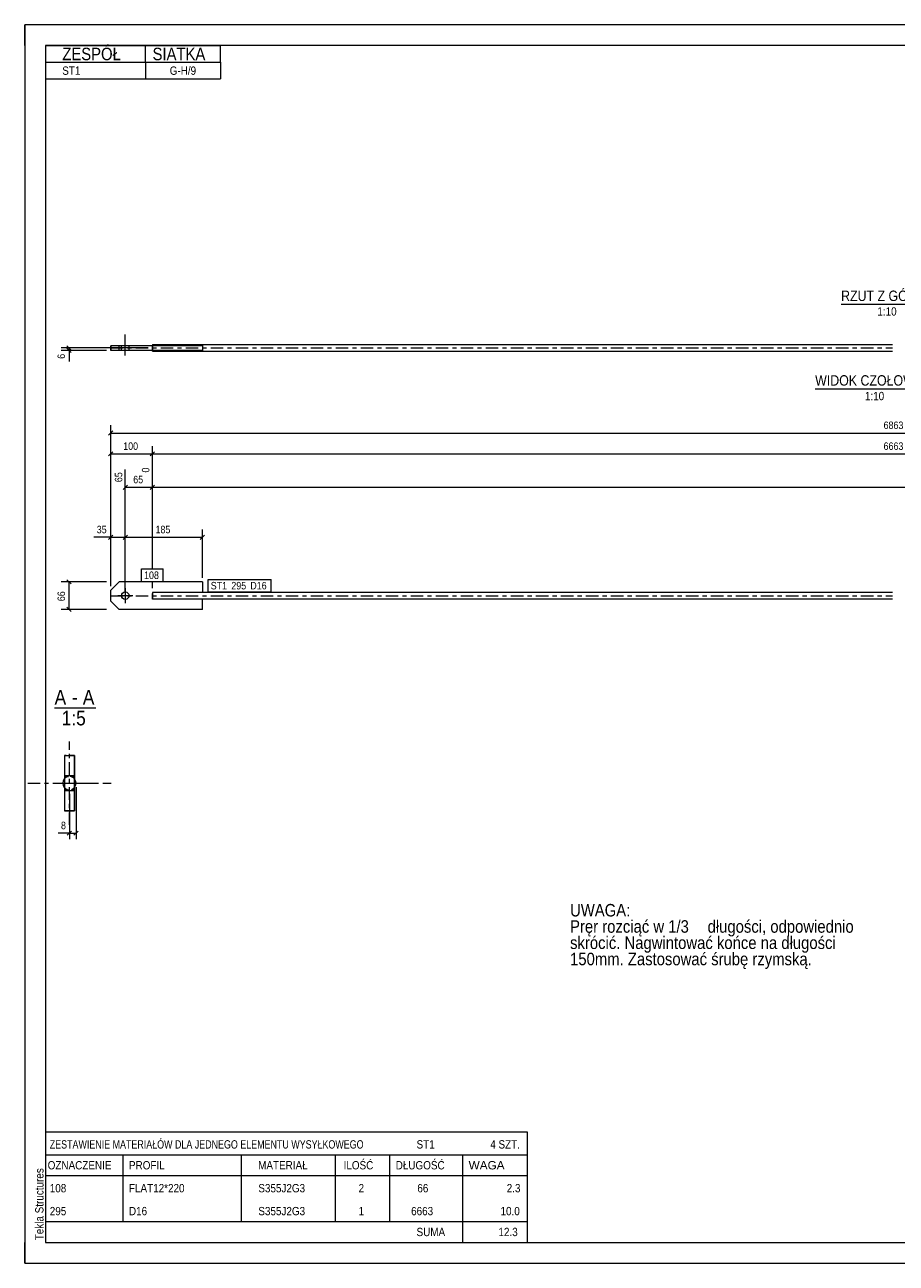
# Model space of a CAD drawing. Header units: millimetres. Extents: x 0 to 420, y 0 to 297.
# Tile 1 of 2: x 0 to 209, y 0 to 297. Entities that reach past the tile are written whole.
import ezdxf

# ---------------------------------------------------------------- set-up
doc = ezdxf.new("R2010")
doc.units = ezdxf.units.MM
for name, pattern in [('XKITLINE00', [0]), ('XKITLINE01', [4, 1, -1, 1, -1]), ('XKITLINE03', [6, 3, -1, 1, -1])]:
    doc.linetypes.add(name, pattern=pattern)
for name, color, linetype, lineweight in [('Arkusz rysunku', 3, 'Continuous', 0), ('Element', 2, 'Continuous', 0), ('Inny typ obiektu', 7, 'Continuous', 0), ('Tekst', 7, 'Continuous', 0), ('Wymiar', 4, 'Continuous', 0), ('Znak elementu', 2, 'Continuous', 0), ('Śruba', 3, 'Continuous', 0)]:
    doc.layers.add(name, color=color, linetype=linetype, lineweight=lineweight)
doc.styles.add('ARIAL', font='ARIAL.TTF')

msp = doc.modelspace()

# ---------------------------------------------------------------- linework, layer by layer
at = {"layer": 'Arkusz rysunku', "linetype": 'XKITLINE00', "lineweight": 0}
for p, q in [((420, 297), (0, 297)), ((0, 297), (0, 0)), ((0, 292), (0, 297)), ((5, 297), (0, 297)), ((415, 292), (5, 292)), ((5, 292), (5, 5)), ((0, 0), (0, 5)), ((5, 5), (415, 5)), ((0, 0), (420, 0))]:
    msp.add_line(p, q, dxfattribs=at)
at = {"layer": 'Element', "linetype": 'XKITLINE00', "lineweight": 0}
for p, q in [((20.62, 220.1), (20.62, 218.9)), ((20.62, 220.1), (42.62, 220.1)), ((22.62, 218.9), (22.62, 220.1)), ((30.62, 220.3), (208.22, 220.3)), ((30.62, 220.3), (30.62, 220.19)), ((30.62, 220.19), (30.62, 220.1)), ((42.62, 220.1), (42.62, 218.9)), ((42.62, 218.9), (20.62, 218.9)), ((30.62, 218.7), (30.62, 218.9)), ((30.62, 218.7), (208.22, 218.7)), ((20.62, 161.39), (22.62, 163.39)), ((42.62, 163.39), (22.62, 163.39)), ((42.62, 163.39), (42.62, 160.89)), ((20.62, 158.79), (20.62, 161.39)), ((30.62, 160.89), (30.62, 160.59)), ((42.62, 160.89), (30.62, 160.89)), ((30.62, 160.59), (30.62, 159.69)), ((208.22, 160.89), (42.62, 160.89)), ((22.62, 156.79), (20.62, 158.79)), ((30.62, 159.69), (30.62, 159.6)), ((30.62, 159.29), (30.62, 159.6)), ((42.62, 159.29), (30.62, 159.29)), ((208.22, 159.29), (42.62, 159.29)), ((42.62, 156.79), (42.62, 159.29)), ((42.62, 156.79), (22.62, 156.79)), ((9.5, 121.73), (9.5, 108.53)), ((9.5, 121.73), (11.9, 121.73)), ((9.5, 121.73), (9.5, 108.53)), ((9.5, 121.73), (11.9, 121.73)), ((11.9, 121.73), (11.9, 108.53)), ((11.9, 108.53), (11.9, 121.73)), ((11.9, 108.53), (9.5, 108.53)), ((9.5, 108.53), (11.9, 108.53))]:
    msp.add_line(p, q, dxfattribs=at)
at = {"layer": 'Element', "linetype": 'XKITLINE01', "lineweight": 0}
for p, q in [((20.62, 218.9), (20.62, 220.1)), ((22.62, 218.9), (22.62, 220.1)), ((30.62, 220.19), (30.62, 218.9)), ((30.62, 220.1), (30.62, 218.9)), ((30.62, 218.9), (30.62, 220.1)), ((42.62, 160.89), (30.62, 160.89)), ((30.62, 160.89), (30.62, 160.59)), ((30.62, 159.6), (30.62, 160.59)), ((30.62, 159.6), (30.62, 159.29)), ((42.62, 159.29), (30.62, 159.29)), ((11.9, 121.73), (9.5, 121.73)), ((11.9, 116.73), (9.5, 116.73)), ((9.5, 116.73), (11.9, 116.73)), ((9.5, 113.53), (11.9, 113.53)), ((9.5, 113.53), (11.9, 113.53)), ((9.5, 108.53), (11.9, 108.53))]:
    msp.add_line(p, q, dxfattribs=at)
at = {"layer": 'Element', "linetype": 'XKITLINE03', "lineweight": 0}
for p, q in [((20.62, 219.5), (208.22, 219.5)), ((20.62, 160.09), (208.22, 160.09)), ((10.7, 105.13), (10.7, 125.13)), ((0.7, 115.13), (20.7, 115.13))]:
    msp.add_line(p, q, dxfattribs=at)
at = {"layer": 'Element', "linetype": 'XKITLINE00', "lineweight": 0}
for start, end in [(140.6014, 219.3986), (320.6014, 39.3986)]:
    msp.add_arc((10.7, 115.13), 1.6, start, end, dxfattribs=at)
at = {"layer": 'Element', "linetype": 'XKITLINE01', "lineweight": 0}
for start, end in [(39.3986, 140.6014), (219.3986, 320.6014)]:
    msp.add_arc((10.7, 115.13), 1.6, start, end, dxfattribs=at)
at = {"layer": 'Inny typ obiektu', "linetype": 'XKITLINE00', "lineweight": 0}
for p, q in [((5, 292), (47, 292)), ((5, 292), (5, 288)), ((29, 288), (29, 292)), ((47, 288), (47, 292)), ((5, 288), (47, 288)), ((5, 288), (5, 284)), ((29, 288), (29, 284)), ((47, 288), (47, 284)), ((5, 284), (47, 284)), ((195.86, 230), (218.46, 230)), ((189.63, 209.71), (218.71, 209.71)), ((7.16, 133.23), (17.04, 133.23)), ((5, 31.5), (5, 26)), ((5, 31.5), (120.5, 31.5)), ((120.5, 31.5), (120.5, 26)), ((5, 26), (5, 21)), ((5, 26), (120.5, 26)), ((23.5, 26), (23.5, 21)), ((52, 21), (52, 26)), ((74.5, 26), (74.5, 21)), ((87.5, 26), (87.5, 21)), ((105, 26), (105, 21)), ((120.5, 26), (120.5, 21)), ((5, 21), (120.5, 21)), ((5, 21), (5, 15.5)), ((23.5, 21), (23.5, 15.5)), ((52, 15.5), (52, 21)), ((74.5, 21), (74.5, 15.5)), ((87.5, 21), (87.5, 15.5)), ((105, 21), (105, 15.5)), ((120.5, 21), (120.5, 15.5)), ((5, 15.5), (5, 10)), ((23.5, 15.5), (23.5, 10)), ((52, 10), (52, 15.5)), ((74.5, 15.5), (74.5, 10)), ((87.5, 15.5), (87.5, 10)), ((105, 15.5), (105, 10)), ((120.5, 15.5), (120.5, 10)), ((5, 10), (5, 5)), ((5, 10), (120.5, 10)), ((105, 10), (105, 5)), ((120.5, 10), (120.5, 5)), ((5, 5), (120.5, 5))]:
    msp.add_line(p, q, dxfattribs=at)
at = {"layer": 'Wymiar', "linetype": 'XKITLINE00', "lineweight": 0}
for p, q in [((10.11, 220.01), (11.13, 218.99)), ((29.62, 219.5), (8.76, 219.5)), ((19.62, 218.9), (8.76, 218.9)), ((10.11, 219.41), (11.13, 218.39)), ((10.62, 218.9), (10.62, 219.5)), ((10.62, 218.9), (10.62, 216.21)), ((10.62, 218.9), (10.62, 216.21)), ((21.13, 199.6), (20.11, 198.59)), ((20.62, 162.39), (20.62, 200.95)), ((20.62, 199.09), (396.82, 199.09)), ((21.13, 194.6), (20.11, 193.59)), ((20.62, 162.39), (20.62, 195.95)), ((20.62, 194.09), (30.62, 194.09)), ((31.13, 194.6), (30.11, 193.59)), ((31.13, 194.6), (30.11, 193.59)), ((30.62, 166.49), (30.62, 195.95)), ((30.62, 166.49), (30.62, 195.95)), ((30.62, 194.09), (386.82, 194.09)), ((24.12, 161.09), (24.12, 190.38)), ((30.62, 166.49), (30.62, 190.95)), ((30.62, 166.49), (30.62, 190.95)), ((24.63, 186.6), (23.61, 185.59)), ((24.12, 186.09), (30.62, 186.09)), ((31.13, 186.6), (30.11, 185.59)), ((31.13, 186.6), (30.11, 185.59)), ((30.62, 186.09), (393.32, 186.09)), ((20.62, 162.39), (20.62, 175.95)), ((24.12, 161.09), (24.12, 175.95)), ((24.12, 161.09), (24.12, 175.95)), ((42.62, 164.39), (42.62, 175.95)), ((20.62, 174.09), (16.6, 174.09)), ((20.62, 174.09), (16.6, 174.09)), ((21.13, 174.6), (20.11, 173.59)), ((20.62, 174.09), (24.12, 174.09)), ((24.63, 174.6), (23.61, 173.59)), ((24.63, 174.6), (23.61, 173.59)), ((24.12, 174.09), (42.62, 174.09)), ((43.13, 174.6), (42.11, 173.59)), ((19.62, 163.39), (8.76, 163.39)), ((10.11, 163.9), (11.13, 162.89)), ((10.62, 156.79), (10.62, 163.39)), ((30.62, 161.89), (30.62, 163.49)), ((30.62, 161.89), (30.62, 163.49)), ((30.62, 161.89), (30.62, 163.49)), ((30.62, 161.89), (30.62, 163.49)), ((19.62, 156.79), (8.76, 156.79)), ((10.11, 157.3), (11.13, 156.29)), ((12.3, 114.13), (12.3, 101.69)), ((10.7, 112.53), (10.7, 101.69)), ((10.7, 103.13), (8.01, 103.13)), ((10.7, 103.13), (8.01, 103.13)), ((11.21, 103.64), (10.19, 102.62)), ((10.7, 103.13), (12.3, 103.13)), ((12.81, 103.64), (11.79, 102.62))]:
    msp.add_line(p, q, dxfattribs=at)
at = {"layer": 'Znak elementu', "linetype": 'XKITLINE00', "lineweight": 0}
for p, q in [((28.02, 166.49), (33.23, 166.49)), ((28.02, 163.49), (28.02, 166.49)), ((33.23, 163.49), (33.23, 166.49)), ((28.02, 163.49), (33.23, 163.49)), ((44.02, 163.99), (59.11, 163.99)), ((44.02, 160.99), (44.02, 163.99)), ((59.11, 160.99), (59.11, 163.99)), ((44.02, 160.99), (59.11, 160.99))]:
    msp.add_line(p, q, dxfattribs=at)
at = {"layer": 'Śruba', "linetype": 'XKITLINE00', "lineweight": 0}
for p, q in [((23.22, 218.9), (23.22, 220.1)), ((24.12, 217.7), (24.12, 222.7)), ((25.02, 218.9), (25.02, 220.1)), ((24.12, 161.89), (24.12, 158.29)), ((25.92, 160.09), (22.32, 160.09)), ((9.5, 116.93), (11.9, 116.93)), ((7.1, 115.13), (17.1, 115.13)), ((9.5, 113.33), (11.9, 113.33))]:
    msp.add_line(p, q, dxfattribs=at)
msp.add_circle((24.12, 160.09), 0.9, dxfattribs=at)

# ---------------------------------------------------------------- texts
at = {"layer": 'Arkusz rysunku', "style": 'ARIAL', "width": 0.85}
msp.add_text('Tekla Structures', height=2, rotation=90, dxfattribs=at).set_placement((4.5, 5.5))
at = {"layer": 'Inny typ obiektu', "style": 'ARIAL'}
for s, height, width, p in [('ZESPÓŁ', 3, 0.85, (9, 288.5)), ('SIATKA', 3, 0.85, (30.66, 288.5)), ('ST1', 2, 0.85, (9, 285)), ('G-H/9', 2, 0.85, (34.78, 285)), ('RZUT Z GÓRY', 2.5, 0.85, (195.86, 230.75)), ('1:10', 2, 0.85, (204.56, 227.25)), ('WIDOK CZOŁOWY', 2.5, 0.85, (189.63, 210.46)), ('1:10', 2, 0.85, (201.57, 206.96)), ('A', 3.5, 0.85, (7.16, 133.98)), ('A', 3.5, 0.85, (13.93, 133.98)), ('-', 3.5, 0.85, (11.32, 133.98)), ('1:5', 3.5, 0.85, (8.86, 128.98)), ('ZESTAWIENIE MATERIAŁÓW DLA JEDNEGO ELEMENTU WYSYŁKOWEGO', 2, 0.765, (6, 27.5)), ('ST1', 2, 0.85, (94, 27.5)), ('4', 2, 0.85, (111.69, 27.5)), (' SZT.', 2, 0.85, (113, 27.5)), ('OZNACZENIE', 2, 0.85, (5.5, 22.5)), ('PROFIL', 2, 0.85, (25, 22.5)), ('MATERIAŁ', 2, 0.85, (56, 22.5)), ('ILOŚĆ', 2, 0.85, (76.5, 22.5)), ('DŁUGOŚĆ', 2, 0.85, (89, 22.5)), ('WAGA', 2, 1.008832, (106.5, 22.5)), ('108', 2, 0.85, (6, 17)), ('FLAT12*220', 2, 0.85, (25, 17)), ('S355J2G3', 2, 0.85, (56.04, 17)), ('2', 2, 0.85, (80.09, 17)), ('66', 2, 0.85, (94.19, 17)), ('2.3', 2, 0.85, (115.63, 17)), ('295', 2, 0.85, (6, 11.5)), ('D16', 2, 0.85, (25, 11.5)), ('S355J2G3', 2, 0.85, (56.04, 11.5)), ('1', 2, 0.85, (80.09, 11.5)), ('6663', 2, 0.85, (92.7, 11.5)), ('10.0', 2, 0.85, (114.15, 11.5)), ('SUMA', 2, 0.85, (94, 6.5)), ('12.3', 2, 0.85, (113.65, 6.5))]:
    msp.add_text(s, height=height, dxfattribs=dict(at, width=width)).set_placement(p)
at = {"layer": 'Tekst', "style": 'ARIAL', "width": 0.85}
for s, p in [('UWAGA:', (130.83, 83.16)), ('Pręr rozciąć w 1/3', (130.83, 79.26)), (' długości, odpowiednio', (162.84, 79.26)), ('skrócić. Nagwintować końce na długości ', (130.83, 75.36)), ('150mm. Zastosować śrubę rzymską.', (130.83, 71.46))]:
    msp.add_text(s, height=3, dxfattribs=at).set_placement(p)
at = {"layer": 'Wymiar', "style": 'ARIAL', "width": 0.85}
for s, p in [('6', (9.66, 216.89)), ('0', (29.9, 189.61)), ('65', (23.4, 187.31)), ('66', (9.66, 158.76))]:
    msp.add_text(s, height=1.8, rotation=90.0002, dxfattribs=at).set_placement(p)
for s, p in [('6863', (206.05, 200.05)), ('100', (23.62, 195.05)), ('6663', (206.05, 195.05)), ('65', (26.03, 187.05)), ('35', (17.27, 175.05)), ('185', (31.37, 175.05)), ('8', (8.69, 104.09))]:
    msp.add_text(s, height=1.8, dxfattribs=at).set_placement(p)
at = {"layer": 'Znak elementu', "style": 'ARIAL', "width": 0.85}
for s, p in [('108', (28.62, 164.09)), ('ST1', (44.62, 161.59)), ('295', (49.56, 161.59)), ('D16', (54.11, 161.59))]:
    msp.add_text(s, height=1.8, dxfattribs=at).set_placement(p)

doc.saveas('drawing.dxf')
